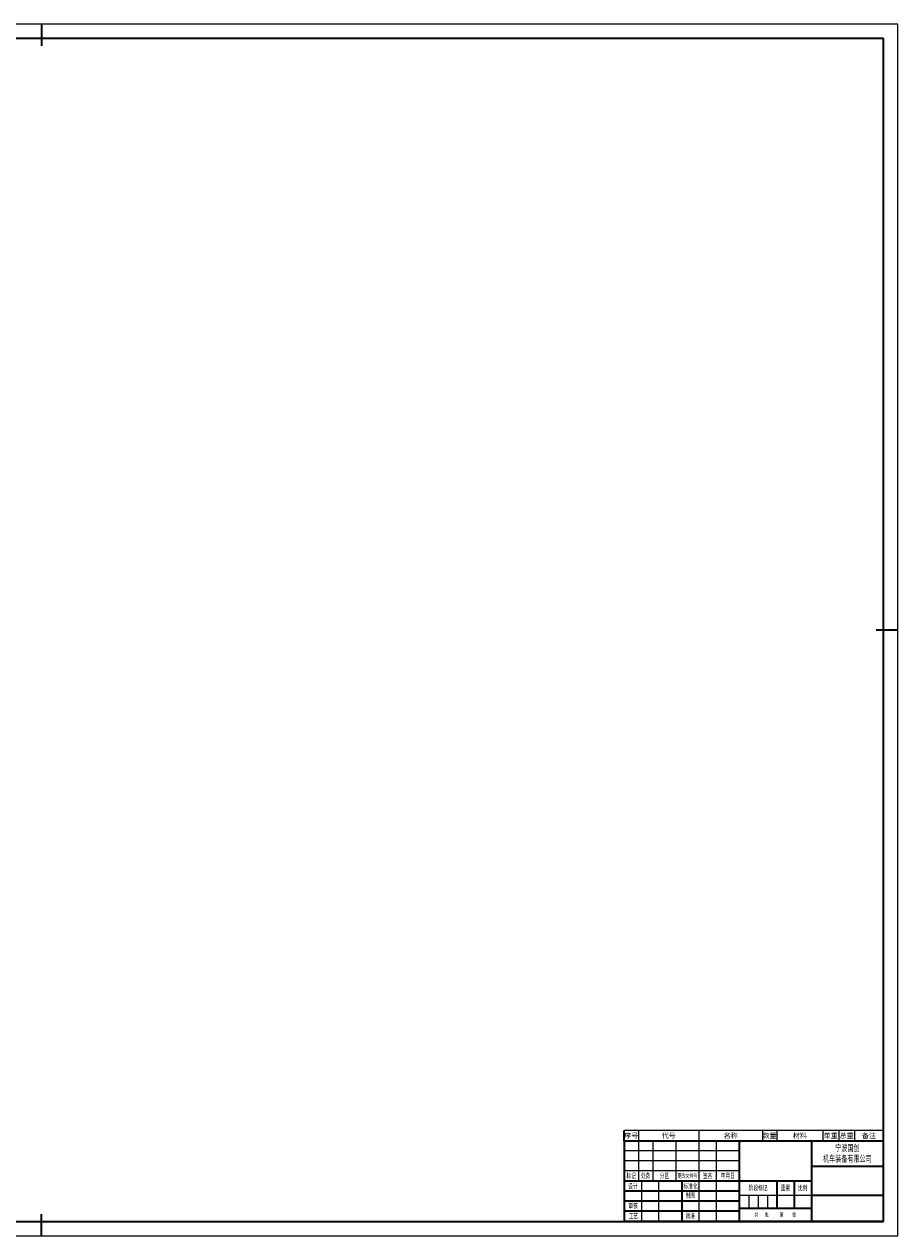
# Model space of a CAD drawing. Extents: x -1179 to 10, y -66 to 775.
# Tile 2 of 2: x -596 to 10, y -66 to 775. Entities that reach past the tile are written whole.
import ezdxf
from ezdxf.enums import TextEntityAlignment as Align

# ---------------------------------------------------------------- set-up
doc = ezdxf.new("R2010")
doc.units = 0
doc.header["$MEASUREMENT"] = 0
doc.layers.get('0').update_dxf_attribs({"linetype": 'CONTINUOUS'})
for name, color, linetype, lineweight in [('02标注线', 3, 'CONTINUOUS', 18), ('03细实线', 4, 'CONTINUOUS', 15), ('尺寸线层', 3, 'CONTINUOUS', 18), ('粗实线层', 7, 'CONTINUOUS', 35), ('细实线', 4, 'CONTINUOUS', 13), ('细实线层', 7, 'CONTINUOUS', 18)]:
    doc.layers.add(name, color=color, linetype=linetype, lineweight=lineweight)
doc.layers.add('1', color=7, linetype='CONTINUOUS')
doc.styles.add('仿宋', font='simfang.ttf', dxfattribs={"width": 0.67, "height": 2.8})
doc.styles.add('宋体', font='txt')
doc.styles.add('标准', font='txt.shx', dxfattribs={"bigfont": 'gbcbig.shx'})

# ---------------------------------------------------------------- blocks, each defined once
blk = doc.blocks.new('$CAXA_FRAME_13B17AC1$_7')
at = {"layer": '粗实线层'}
for p, q in [((0, 420.5), (0, 405.5)), ((584.5, 410.5), (-569.5, 410.5)), ((584.5, -410.5), (584.5, 410.5)), ((594.5, 0), (579.5, 0)), ((-569.5, -410.5), (584.5, -410.5)), ((0, -420.5), (0, -405.5))]:
    blk.add_line(p, q, dxfattribs=at)
at = {"layer": '细实线层'}
for p, q in [((594.5, 420.5), (-594.5, 420.5)), ((594.5, -420.5), (594.5, 420.5)), ((-594.5, -420.5), (594.5, -420.5))]:
    blk.add_line(p, q, dxfattribs=at)
blk = doc.blocks.new('SPCADTITLE')
at = {"layer": '粗实线层'}
for p, q in [((-180, 56), (-180, 0)), ((-180, 56), (0, 56)), ((-100, 56), (-100, 0)), ((-50, 56), (-50, 0)), ((0, 0), (0, 56)), ((0, 38), (-50, 38)), ((-50, 28), (-180, 28)), ((-140, 28), (-140, 0)), ((-74, 28), (-74, 9)), ((-62, 28), (-62, 9)), ((-100, 21), (-180, 21)), ((0, 18), (-50, 18)), ((-100, 14), (-180, 14)), ((-50, 9), (-100, 9)), ((-100, 7), (-180, 7)), ((0, 0), (-180, 0))]:
    blk.add_line(p, q, dxfattribs=at)
at = {"layer": '细实线层'}
for p, q in [((-170, 56), (-170, 28)), ((-160, 56), (-160, 28)), ((-144, 56), (-144, 28)), ((-128, 56), (-128, 0)), ((-116, 56), (-116, 0)), ((-100, 49), (-180, 49)), ((-1179, 36), (-1154, 36)), ((-100, 42), (-180, 42)), ((-100, 35), (-180, 35)), ((-1179, 30), (-1154, 30)), ((-168, 28), (-168, 0)), ((-156, 28), (-156, 0)), ((-1179, 24), (-1154, 24)), ((-1179, 18), (-1154, 18)), ((-50, 18), (-100, 18)), ((-93.5, 18), (-93.5, 9)), ((-87, 18), (-87, 9)), ((-80.5, 18), (-80.5, 9)), ((-1179, 12), (-1154, 12))]:
    blk.add_line(p, q, dxfattribs=at)
at = {"layer": '02标注线', "char_height": 3.5, "attachment_point": 5, "line_spacing_factor": 0.963108, "style": '仿宋'}
for s, insert, width in [('阶段标记', (-87, 23), 26), ('重量', (-68, 23.25), 12), ('比例', (-56, 23), 12)]:
    blk.add_mtext(s, dxfattribs=dict(at, insert=insert, width=width))
at = {"layer": '03细实线', "style": '仿宋'}
for tag, height, width, p in [('USR_DJ', 3.5, 0.699444, (-68, 13.5)), ('比例', 3.5, 0.699444, (-56, 13.5)), ('共几张', 2, 0.67, (-84.11, 4.69)), ('第几张', 2, 0.67, (-66.9, 4.71))]:
    blk.add_attdef(tag, text='', height=height, dxfattribs=dict(at, width=width)).set_placement(p, align=Align.MIDDLE_CENTER)
at = {"layer": '1'}
for tag, height, style, width, p, p2 in [('SHEJI', 6.36, '宋体', 0.506972, (-167.75, 21.36), (-156.22, 21.36)), ('RIQI1', 2.8, '仿宋', 0.932592, (-153.13, 22.72), (-143.58, 22.72)), ('BIAOZHUNHUA', 6.36, '宋体', 0.230442, (-127.75, 21.36), (-116.22, 21.36)), ('RIQI4', 2.8, '仿宋', 0.932592, (-113.13, 22.72), (-103.58, 22.72)), ('ZHITU', 6.36, '宋体', 0.506972, (-127.75, 14.36), (-116.22, 14.36)), ('RIQI5', 2.8, '仿宋', 0.932592, (-113.13, 15.72), (-103.58, 15.72)), ('SHENHE', 6.36, '宋体', 0.422477, (-167.75, 7.36), (-156.22, 7.36)), ('RIQI2', 2.8, '仿宋', 0.932592, (-153.13, 8.72), (-143.58, 8.72)), ('GONGYI', 6.36, '宋体', 0.422477, (-167.75, 0.36), (-156.22, 0.36)), ('RIQI3', 2.8, '仿宋', 0.932592, (-153.13, 1.72), (-143.58, 1.72)), ('PIZHUN', 6.36, '宋体', 0.422477, (-127.75, 0.36), (-116.22, 0.36)), ('RIQI6', 2.8, '仿宋', 0.932592, (-113.13, 1.72), (-103.58, 1.72))]:
    blk.add_attdef(tag, text='', height=height, dxfattribs=dict(at, style=style, width=width)).set_placement(p, p2, align=Align.FIT)
at = {"layer": '1', "style": '标准', "width": 0.667, "flags": 1}
blk.add_attdef('ITEMKINDID', text='', height=2.5, dxfattribs=at).set_placement((-108.09, 10.09), align=Align.MIDDLE_CENTER)
at = {"layer": '尺寸线层', "attachment_point": 5, "line_spacing_factor": 0.963108, "style": '仿宋'}
for s, insert, char_height, width in [('版 本 号', (-1166.74, 33.24), 2.8, 39.9562), ('标记', (-175, 31.5), 3.5, 16), ('处数', (-165, 31.5), 3.5, 16), ('分区', (-152, 31.5), 3.5, 16), ('更改文件号', (-136, 31.5), 3, 16), ('签名', (-122, 31.5), 3.5, 16), ('年月日', (-108, 31.5), 3.5, 16), ('设计', (-173.87, 24.21), 3.5, 16), ('标准化', (-133.87, 24.28), 3.5, 16), ('物料编号', (-1166.74, 21.24), 2.8, 39.9562), ('制图', (-133.95, 17.92), 3.5, 16), ('审核', (-173.72, 10.6), 3.5, 16), ('工艺', (-173.5, 3.57), 3.5, 16), ('批准', (-133.95, 3.65), 3.5, 16), ('共   张     第    张', (-75.02, 4.44), 2.8, 46.2253)]:
    blk.add_mtext(s, dxfattribs=dict(at, insert=insert, char_height=char_height, width=width))
at = {"layer": '细实线', "insert": (-25, 47), "char_height": 4.5, "width": 50, "attachment_point": 5, "style": '仿宋'}
blk.add_mtext('{\\C3;宁波国创\\P机车装备有限公司}', dxfattribs=at)
at = {"layer": '细实线', "style": '仿宋', "width": 0.67}
for tag, p in [('MATERIAL', (-75, 42)), ('ITEMNAME', (-25, 28)), ('DRAWID', (-25, 9))]:
    blk.add_attdef(tag, text='', height=4.2, dxfattribs=at).set_placement(p, align=Align.MIDDLE_CENTER)
at = {"layer": '细实线', "ltscale": 0.5, "style": '宋体', "width": 0.455714}
blk.add_attdef('REVLABEL', text='', height=2.5, dxfattribs=at).set_placement((-1169.57, 25.83), (-1163.05, 25.83), align=Align.FIT)
at = {"layer": '细实线', "ltscale": 0.5, "style": '仿宋', "width": 0.67}
blk.add_attdef('ITEMCODE', text='', height=2.8, dxfattribs=at).set_placement((-1166.7, 14.98), align=Align.MIDDLE_CENTER)
blk = doc.blocks.new('SPCADBOM')
at = {"color": 0}
blk.add_line((0, 7), (-180, 7), dxfattribs=at)
blk.add_line((0, 0), (-180, 0))
at = {"layer": '03细实线'}
for p, q in [((-170, 7), (-170, 0)), ((-128, 7), (-128, 0)), ((-84, 7), (-84, 0)), ((-74, 7), (-74, 0)), ((-42, 7), (-42, 0)), ((-31, 7), (-31, 0)), ((-20, 7), (-20, 0))]:
    blk.add_line(p, q, dxfattribs=at)
at = {"layer": '粗实线层'}
blk.add_line((-180, 0), (-180, 7), dxfattribs=at)
at = {"layer": '细实线', "style": '仿宋'}
for tag, p in [('PI_INCEALSEQ', (-175, 3.5)), ('DRAWID', (-149, 3.5)), ('ITEMNAME', (-106, 3.5)), ('QTY', (-79, 3.5)), ('MATERIAL', (-58, 3.5)), ('USR_DJ', (-36.5, 3.5)), ('USR_ZJ', (-25.5, 3.5)), ('NOTE', (-10, 3.5))]:
    blk.add_attdef(tag, text='', height=3.5, dxfattribs=at).set_placement(p, align=Align.MIDDLE_CENTER)
at = {"layer": '细实线', "style": '仿宋', "flags": 1}
blk.add_attdef('ITEMCODE', text='', height=3.5, dxfattribs=at).set_placement((7.67, 3.51), align=Align.MIDDLE_CENTER)

msp = doc.modelspace()

# ---------------------------------------------------------------- block references
msp.add_blockref('SPCADTITLE', (0, -56))
msp.add_blockref('SPCADBOM', (0, 0)).add_auto_attribs({'PI_INCEALSEQ': '序号', 'ITEMNAME': '名称', 'QTY': '数量', 'MATERIAL': '材料', 'USR_DJ': '单重', 'USR_ZJ': '总重', 'NOTE': '备注', 'DRAWID': '代号'})
at = {"layer": '粗实线层'}
msp.add_blockref('$CAXA_FRAME_13B17AC1$_7', (-584.5, 354.5), dxfattribs=at)

doc.saveas('drawing.dxf')
